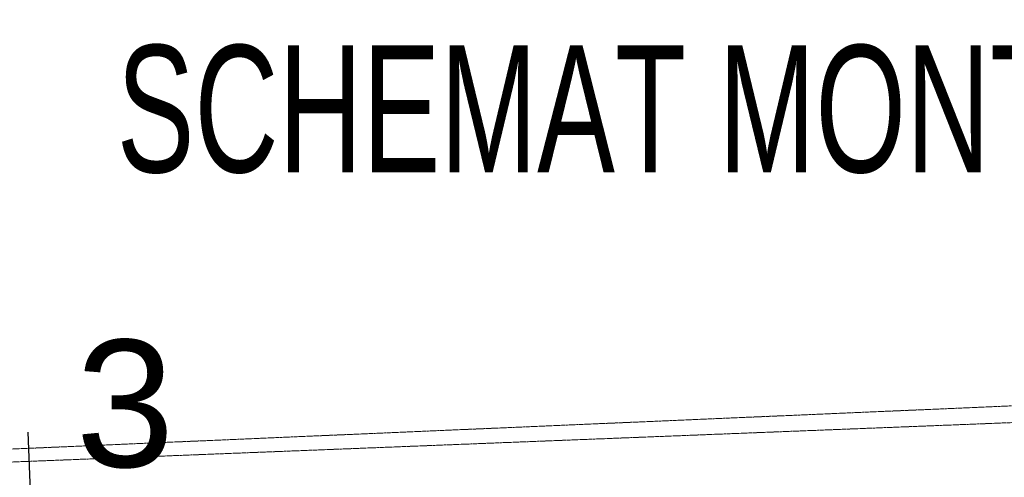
# Model space of a CAD drawing. Header units: millimetres. Extents: x -15129 to 9171, y -18789 to 5877.
# Tile 253 of 256: x -5547 to -3610, y -349 to 551. Entities that reach past the tile are written whole.
import ezdxf

# ---------------------------------------------------------------- set-up
doc = ezdxf.new("R2010")
doc.units = ezdxf.units.MM
doc.linetypes.add('ACAD_ISO02W100', pattern=[15, 12, -3])
doc.layers.add('AS_DIM_ON', color=7, linetype='Continuous')
doc.layers.add('AS_Sciany betonowe', color=252, linetype='Continuous')
doc.styles.add('Arial Narrow', font='ARIALN.TTF', dxfattribs={"height": 5})
doc.styles.add('CutSymbolUp', font='arial.ttf', dxfattribs={"height": 5})

# ---------------------------------------------------------------- blocks, each defined once
blk = doc.blocks.new('sectionup')
blk.add_hatch(color=256).paths.add_polyline_path([(-2.545, 0.728), (-2.545, -0.728), (0, 0)])
at = {"color": 7, "linetype": 'Continuous'}
for p, q in [((0, 3), (0, -5.151)), ((-6, 0), (-2.545, 0))]:
    blk.add_line(p, q, dxfattribs=at)
for p, q in [((0, 0), (-2.545, 0.728)), ((-2.545, 0.728), (-2.545, -0.728)), ((0, 0), (-2.545, -0.728))]:
    blk.add_line(p, q)

msp = doc.modelspace()

# ---------------------------------------------------------------- linework, layer by layer
at = {"layer": 'AS_Sciany betonowe', "color": 145, "linetype": 'ACAD_ISO02W100', "lineweight": 13, "ltscale": 0.25}
msp.add_line((-513.5, -75.5), (-12160.2, -578.5), dxfattribs=at)
at = {"layer": 'AS_Sciany betonowe', "color": 84, "linetype": 'ACAD_ISO02W100', "lineweight": 13, "ltscale": 0.25}
msp.add_line((-511.6, -120), (-12160.2, -579.2), dxfattribs=at)

# ---------------------------------------------------------------- block references
at = {"layer": 'AS_DIM_ON', "xscale": -49.99999999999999, "yscale": 50, "zscale": 50, "rotation": 2.257646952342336}
msp.add_blockref('sectionup', (-5524.7, -410, 39223.3), dxfattribs=at)

# ---------------------------------------------------------------- texts
at = {"color": 84, "lineweight": 13, "style": 'Arial Narrow', "width": 0.8}
msp.add_text('SCHEMAT MONTAŻOWY - RZUT', height=250, dxfattribs=at).set_placement((-5355.9, 251.2))
at = {"layer": 'AS_DIM_ON', "color": 96, "lineweight": 13, "style": 'CutSymbolUp'}
msp.add_text('3', height=250, dxfattribs=at).set_placement((-5436.8, -328.8))

doc.saveas('drawing.dxf')
